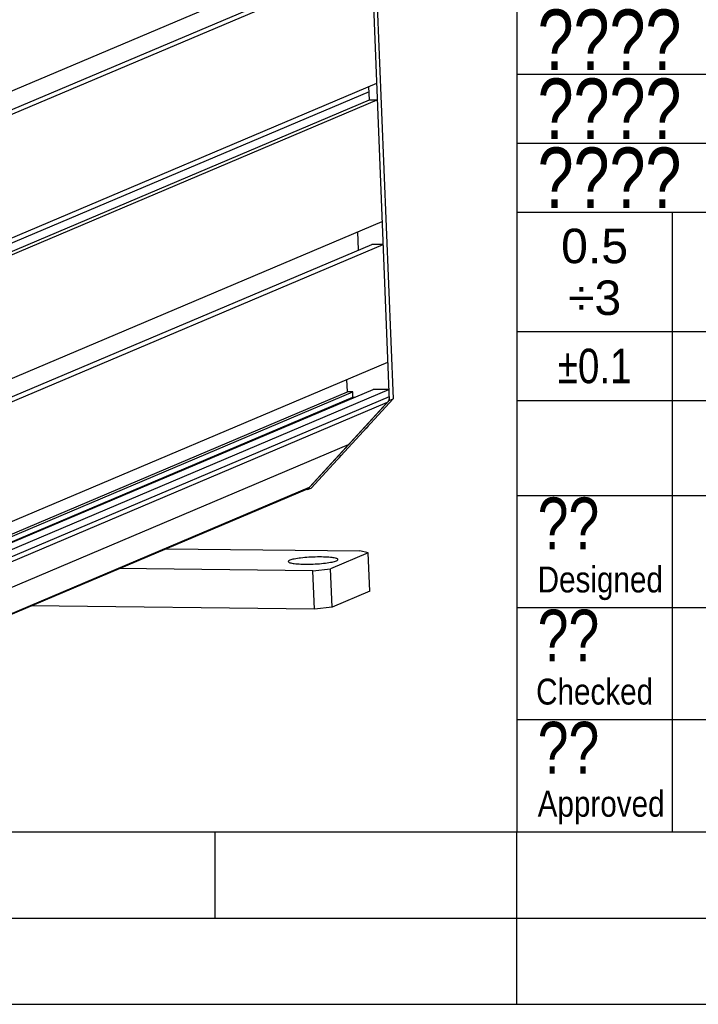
# Model space of a CAD drawing. Header units: millimetres. Extents: x 0 to 420, y 0 to 297.
# Tile 16 of 53: x 206 to 246, y 0 to 57. Entities that reach past the tile are written whole.
import ezdxf

# ---------------------------------------------------------------- set-up
doc = ezdxf.new("R2010")
doc.units = ezdxf.units.MM
doc.header["$LTSCALE"] = 23.1
doc.layers.get('0').update_dxf_attribs({"linetype": 'CONTINUOUS'})
doc.layers.add('COMPONENTS', color=7, linetype='CONTINUOUS')
doc.layers.add('DETAIL', color=7, linetype='CONTINUOUS')
doc.styles.add('TEXTSTYLE_1', font='gdt', dxfattribs={"width": 0.8})
doc.styles.add('TEXTSTYLE_10', font='arialn.ttf')
doc.styles.add('TEXTSTYLE_3', font='arial.ttf')
doc.styles.add('TEXTSTYLE_5', font='txt', dxfattribs={"width": 0.8})
doc.styles.add('TEXTSTYLE_9', font='arialn.ttf')

msp = doc.modelspace()

# ---------------------------------------------------------------- linework, layer by layer
at = {"color": 2, "linetype": 'CONTINUOUS'}
for p, q in [((235, 74.91189), (235, 9.99989)), ((235, 53.91189), (310, 53.91189)), ((235, 49.91189), (310, 49.91189)), ((235, 45.91189), (341, 45.91189)), ((244, 45.91189), (244, 9.99989)), ((235, 38.99989), (310, 38.99989)), ((235, 34.99989), (410, 34.99989)), ((235, 29.49989), (300.5, 29.49989)), ((235, 22.99989), (300.5, 22.99989)), ((235, 16.49989), (300.5, 16.49989)), ((217.5, 5), (217.5, 10)), ((235, 0), (235, 10)), ((235, 9.99989), (410, 9.99989)), ((20, 5), (415, 5)), ((0, 0), (232.75, 0)), ((237.25, 0), (420, 0))]:
    msp.add_line(p, q, dxfattribs=at)
at = {"color": 7, "linetype": 'CONTINUOUS'}
for p, q in [((25, 10), (410, 10)), ((232.75, 0), (237.25, 0))]:
    msp.add_line(p, q, dxfattribs=at)
at = {"layer": 'COMPONENTS', "color": 7, "linetype": 'CONTINUOUS'}
for p, q in [((226.15593, 70.78135), (227.601, 35.00123)), ((226.37384, 70.87364), (227.81891, 35.09353)), ((226.52104, 61.74133), (193.94358, 47.94298)), ((225.92844, 60.41845), (193.35098, 46.6201)), ((226.57475, 60.41145), (193.99729, 46.6131)), ((226.85929, 53.36625), (194.28183, 39.5679)), ((226.44674, 52.42122), (226.41615, 53.17856)), ((226.42756, 52.89617), (193.8501, 39.09783)), ((193.86928, 38.62287), (226.44674, 52.42122)), ((194.32019, 38.61799), (226.89765, 52.41633)), ((226.44674, 52.42122), (226.89765, 52.41633)), ((194.60473, 31.57279), (227.18219, 45.37113)), ((225.82149, 43.72292), (225.77893, 44.77678)), ((194.01213, 30.24991), (226.58959, 44.04825)), ((194.65844, 30.24291), (227.2359, 44.04125)), ((227.2359, 44.04125), (226.58959, 44.04825)), ((194.93403, 23.41936), (227.51149, 37.2177)), ((225.17695, 35.50224), (225.1481, 36.21668)), ((192.5995, 21.7039), (225.17695, 35.50224)), ((192.9001, 21.70064), (225.47756, 35.49898)), ((194.09614, 21.84593), (226.6736, 35.64428)), ((194.99797, 21.83617), (227.57543, 35.63451)), ((225.47756, 35.49898), (225.17695, 35.50224)), ((225.49035, 35.18235), (225.47756, 35.49898)), ((227.57543, 35.63451), (226.6736, 35.64428)), ((192.91289, 21.384), (225.49035, 35.18235)), ((227.47404, 34.87622), (194.89658, 21.07787)), ((227.59255, 35.21063), (195.01509, 21.41229)), ((227.601, 35.00123), (222.85197, 29.83043)), ((222.9664, 29.96824), (227.47404, 34.87622)), ((227.81891, 35.09353), (223.06988, 29.92273)), ((225.58068, 35.18137), (225.49035, 35.18235)), ((227.601, 35.00123), (227.81891, 35.09353)), ((225.22022, 32.42223), (192.64276, 18.62389)), ((190.24374, 16.06721), (222.8212, 29.86555)), ((190.38894, 16.1699), (222.9664, 29.96824)), ((222.85197, 29.83043), (222.74111, 29.83163)), ((222.85197, 29.83043), (223.06988, 29.92273)), ((214.65122, 26.40512), (225.89962, 26.28328)), ((226.37876, 26.15977), (225.89962, 26.28328)), ((226.37876, 26.15977), (224.19966, 25.2368)), ((226.46827, 23.9433), (226.37876, 26.15977)), ((223.17575, 25.12957), (211.92736, 25.25141)), ((223.17575, 25.12957), (224.19966, 25.2368)), ((223.26527, 22.9131), (223.17575, 25.12957)), ((224.28918, 23.02033), (224.19966, 25.2368)), ((226.46827, 23.9433), (224.28918, 23.02033)), ((223.26527, 22.9131), (206.82707, 23.09116)), ((224.28918, 23.02033), (223.26527, 22.9131))]:
    msp.add_line(p, q, dxfattribs=at)
for centre, radius, start, end in [((225.45716, 34.19518), 1.14156, 309.975389, 324.893872), ((223.88386, 32.48215), 1.14156, 309.975389, 324.893872), ((222.65965, 30.24697), 0.41423, 292.952507, 294.813067)]:
    msp.add_arc(centre, radius, start, end, dxfattribs=at)
for points, knots in [([(227.59255, 35.21063), (227.59379, 35.17977), (227.58796, 35.05974), (227.53429, 34.94182), (227.47404, 34.87622)], [0, 0, 0, 0, 0.25749717, 1, 1, 1, 1]), ([(221.83221, 25.73573), (221.8093, 25.72602), (221.77474, 25.7113), (221.74557, 25.67691), (221.74612, 25.66301)], [0, 0, 0, 0, 0.64140877, 1, 1, 1, 1]), ([(221.74612, 25.66301), (221.74666, 25.64937), (221.77729, 25.61797), (221.89143, 25.57707), (222.12985, 25.53767), (222.49812, 25.51385), (223.10668, 25.50962), (223.71577, 25.54452), (224.24721, 25.62392), (224.45834, 25.67282), (224.53769, 25.70642)], [0, 0, 0, 0, 0.01442412, 0.0401255, 0.13044848, 0.26596301, 0.43136841, 0.77288001, 0.90893543, 1, 1, 1, 1]), ([(224.62378, 25.77915), (224.62324, 25.79278), (224.59261, 25.82418), (224.47847, 25.86508), (224.24005, 25.90449), (223.87178, 25.9283), (223.26322, 25.93253), (222.65413, 25.89763), (222.12269, 25.81823), (221.91156, 25.76934), (221.83221, 25.73573)], [0, 0, 0, 0, 0.01442412, 0.0401255, 0.13044848, 0.26596301, 0.43136841, 0.77288001, 0.90893543, 1, 1, 1, 1]), ([(224.53769, 25.70642), (224.5606, 25.71613), (224.59516, 25.73085), (224.62433, 25.76524), (224.62378, 25.77915)], [0, 0, 0, 0, 0.64140877, 1, 1, 1, 1])]:
    msp.add_open_spline(points, degree=3, knots=knots, dxfattribs=at)
msp.add_open_spline([(222.9664, 29.96824), (222.92926, 29.92781), (222.88331, 29.89402), (222.83348, 29.87099)], degree=3, dxfattribs=at)

# ---------------------------------------------------------------- texts
at = {"layer": 'DETAIL', "color": 2, "linetype": 'CONTINUOUS', "line_spacing_factor": 0.9}
for s, insert, char_height, width, attachment_point, style in [('????', (236.2, 57.66189), 3.5, 11.2, 1, 'TEXTSTYLE_5'), ('????', (236.2, 53.66189), 3.5, 11.2, 1, 'TEXTSTYLE_5'), ('????', (236.2, 49.66189), 3.5, 11.2, 1, 'TEXTSTYLE_5'), ('0.5\\P÷3', (239.5, 44.95589), 2, 3.8810409, 2, 'TEXTSTYLE_3'), ('{\\Fgdt;`}\\Farial.ttf;0.1', (239.5, 37.99989), 2, 6.2143742, 2, 'TEXTSTYLE_1'), ('??', (236.2, 29.37489), 3, 4.8, 1, 'TEXTSTYLE_5'), ('Designed', (236.2, 25.37489), 1.5, 7.2705224, 1, 'TEXTSTYLE_9'), ('??', (236.2, 22.87489), 3, 4.8, 1, 'TEXTSTYLE_5'), ('Checked', (239.5, 18.87489), 1.5, 6.7947761, 2, 'TEXTSTYLE_10'), ('??', (236.2, 16.37489), 3, 4.8, 1, 'TEXTSTYLE_5'), ('Approved', (236.2, 12.37489), 1.5, 7.3656716, 1, 'TEXTSTYLE_10')]:
    msp.add_mtext(s, dxfattribs=dict(at, insert=insert, char_height=char_height, width=width, attachment_point=attachment_point, style=style))

doc.saveas('drawing.dxf')
